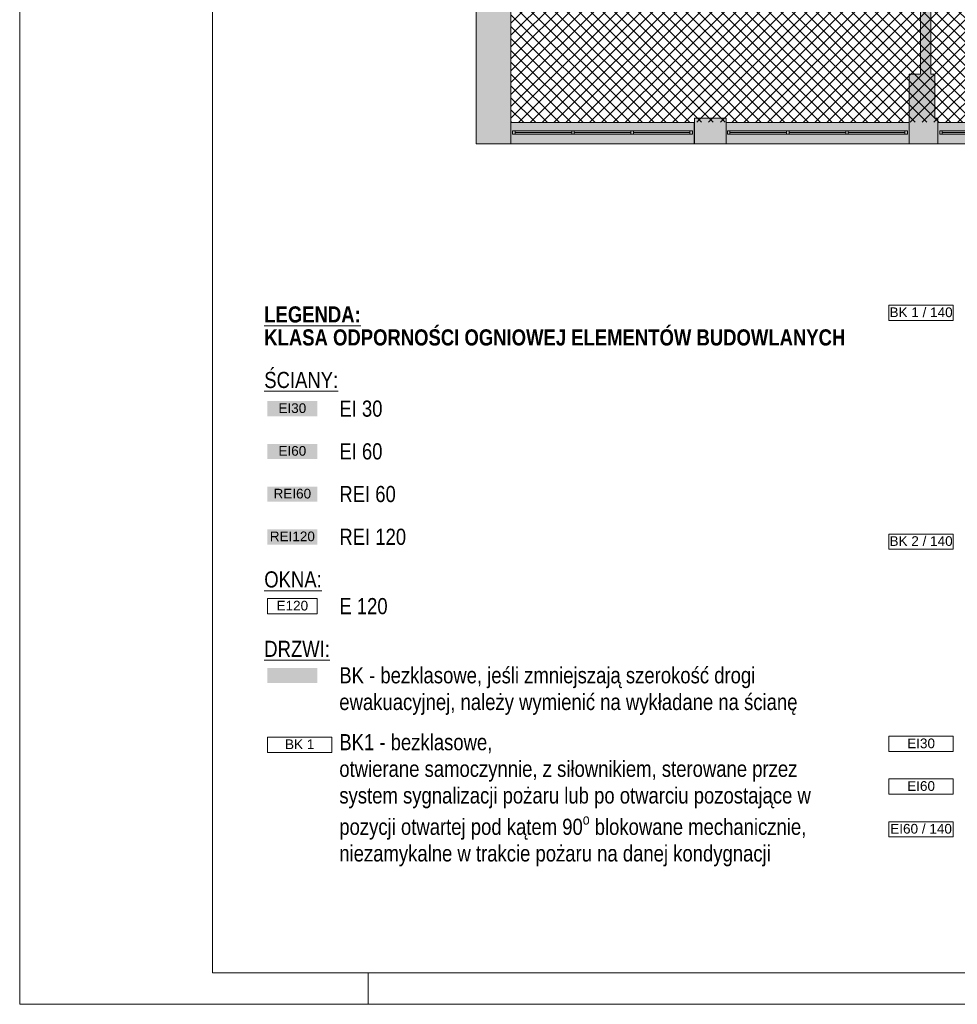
# Paper-space layout 'AP-11 STREFY POŻAROWE I EWAKUACJA - PIĘTRO 9' of a CAD drawing. Header units: millimetres. Extents: x 0 to 594, y 0 to 450.
# Tile 1 of 13: x 0 to 145, y 0 to 153. Entities that reach past the tile are written whole.
import ezdxf
from ezdxf.xclip import XClip

# ---------------------------------------------------------------- set-up
doc = ezdxf.new("R2010")
doc.units = ezdxf.units.MM
doc.header["$MEASUREMENT"] = 0
doc.header["$XCLIPFRAME"] = 0
for name, color, linetype, lineweight in [('A_Arkusz_Nr_pióra__1', 7, 'Continuous', 20), ('A_niewidoczne_Nr_pióra__1', 7, 'Continuous', 20), ('A_podkład_Nr_pióra__2', 8, 'Continuous', 13), ('A_ppoż proj_Nr_pióra__1', 7, 'Continuous', 20), ('A_ppoż proj_Nr_pióra__3', 30, 'Continuous', 13), ('A_ppoż proj_Nr_pióra__4', 94, 'Continuous', 18), ('A_ppoż proj_Nr_pióra__81', 2, 'Continuous', 5)]:
    doc.layers.add(name, color=color, linetype=linetype, lineweight=lineweight)
for name, color, linetype, lineweight, true_color in [('A_Arkusz_Nr_pióra__237', 7, 'Continuous', 5, 0x343434), ('A_podkład_Nr_pióra__254', 7, 'Continuous', 5, 0xfdfdfd), ('A_ppoż proj_Nr_pióra__70', 7, 'Continuous', 5, 0x65fe00), ('A_ppoż proj_Nr_pióra__71', 7, 'Continuous', 5, 0xcbfe65)]:
    doc.layers.add(name, color=color, linetype=linetype, lineweight=lineweight, true_color=true_color)
doc.layers.add('A_podrys', color=7, linetype='Continuous')
doc.styles.add('STYL_AUTOMATYCZNY_1', font='arial.ttf')
doc.styles.add('STYL_AUTOMATYCZNY_2', font='ARIALN.TTF')
doc.styles.add('STYL_AUTOMATYCZNY_5', font='ARIALN.TTF')

# ---------------------------------------------------------------- blocks, each defined once
blk = doc.blocks.new('Rysunek_1_1', base_point=(-1569.58, -182.91))
at = {"layer": 'A_podkład_Nr_pióra__254', "linetype": 'Continuous', "lineweight": 5, "true_color": 0xfdfdfd}
h = blk.add_hatch(color=7, dxfattribs=at)
h.paths.add_polyline_path([(70.72, 133.27), (539.52, 133.27), (539.52, 355.07), (203.12, 355.07), (203.12, 351.77), (203.17, 351.77), (203.17, 351.07), (203.77, 351.07), (203.77, 344.07), (203.77, 286.92), (269.37, 286.92), (372.12, 286.92), (514.02, 286.92), (520.91, 286.92), (533.82, 286.92), (533.82, 263.87), (514.02, 263.87), (514.02, 266.67), (486.32, 266.67), (486.32, 262.47), (471.82, 262.47), (471.82, 266.72), (401.12, 266.72), (401.12, 223.07), (372.12, 223.07), (372.12, 247.47), (371.32, 247.47), (371.32, 247.02), (370.32, 247.02), (370.32, 241.77), (363.67, 241.77), (363.02, 241.77), (363.02, 242.97), (359.62, 242.97), (359.62, 226.42), (346.82, 226.42), (346.82, 238.62), (348.42, 238.62), (348.42, 244.22), (345.32, 244.22), (345.32, 261.62), (370.32, 261.62), (370.32, 255.92), (371.32, 255.92), (371.32, 255.47), (372.12, 255.47), (372.12, 266.72), (296.52, 266.72), (296.52, 263.92), (248.98, 263.92), (248.98, 265.42), (245.88, 265.42), (245.88, 266.92), (203.77, 266.92), (203.72, 266.92), (203.32, 266.92), (203.32, 259.92), (207.72, 259.92), (207.72, 265.82), (215.12, 265.82), (215.12, 258.47), (215.52, 258.47), (215.52, 257.96), (215.58, 257.96), (215.58, 248.98), (215.52, 248.98), (215.52, 248.47), (215.12, 248.47), (215.12, 237.27), (215.52, 237.27), (215.52, 236.76), (215.58, 236.76), (215.58, 227.78), (215.52, 227.78), (215.52, 227.27), (215.12, 227.27), (215.12, 217.87), (214.89, 217.87), (214.89, 217.37), (214.89, 205.87), (215.12, 205.87), (215.12, 201.77), (203.32, 201.77), (169.12, 201.77), (169.12, 200.77), (168.57, 200.77), (168.57, 199.97), (169.12, 199.97), (169.77, 199.97), (169.77, 197.37), (171.77, 197.37), (171.77, 183.57), (161.07, 183.57), (161.07, 195.57), (161.07, 199.97), (161.57, 199.97), (161.57, 200.77), (161.07, 200.77), (161.07, 201.77), (149.37, 201.77), (149.37, 200.77), (141.37, 200.77), (141.37, 201.77), (88.38, 201.77, -0.025047), (88.42, 200.97), (80.92, 200.97), (80.92, 201.77), (76.12, 201.77), (76.12, 224.42), (123.82, 224.42), (123.82, 225.77), (138.22, 225.77), (138.22, 224.32), (142.27, 224.32), (142.27, 229.07), (165.52, 229.07), (165.52, 221.97), (169.72, 221.97), (169.72, 232.57), (168.87, 232.57), (168.87, 230.07), (165.27, 230.07), (165.27, 240.47), (168.87, 240.47), (168.87, 238.57), (169.72, 238.57), (169.72, 268.36), (169.14, 268.36), (168.55, 268.36), (168.55, 268.86), (167.97, 268.86), (167.97, 282.56), (167.97, 282.86), (168.57, 282.86), (168.57, 294.02), (175.94, 294.02), (181.14, 294.02), (182.17, 294.02), (182.17, 291.42), (184.77, 291.42), (184.77, 295.62), (184.77, 301.12), (184.76, 301.12), (178.39, 301.12), (173.77, 301.12), (173.77, 310.12), (173.77, 316.57), (173.77, 327.57), (173.77, 351.07), (174.77, 351.07), (174.77, 351.67), (174.77, 355.07), (70.72, 355.07)])
h.paths.add_polyline_path([(73.12, 268.72), (73.12, 286.32), (76.12, 286.32), (76.12, 294.02), (117.46, 294.02), (122.17, 294.02), (142.32, 294.02), (155.77, 294.02), (155.77, 294.82), (167.07, 294.82), (167.07, 268.36), (166.62, 268.36), (166.62, 260.02), (155.77, 260.02), (142.32, 260.02), (142.32, 264.32), (138.52, 264.32), (138.52, 262.52), (123.82, 262.52), (123.82, 264.22), (122.17, 264.22), (76.12, 264.22), (76.12, 268.72)], flags=0)
h.paths.add_polyline_path([(76.12, 351.77), (96.82, 351.77), (104.52, 351.77), (104.52, 351.07), (106.62, 351.07), (106.62, 321.72), (102.03, 321.72), (101.17, 320.86), (100.9, 320.59), (101.18, 320.31), (101.1, 320.22), (101.38, 319.94), (101.73, 320.29), (102.36, 320.92), (106.62, 320.92), (106.62, 319.32), (120.62, 319.32), (120.62, 318.82), (121.02, 318.82), (121.02, 318.94), (121.42, 318.94), (121.42, 319.32), (121.42, 320.12), (107.82, 320.12), (107.82, 351.07), (108.92, 351.07), (108.92, 351.77), (116.75, 351.77), (137.57, 351.77), (137.57, 351.07), (138.32, 351.07), (138.32, 344.07), (138.32, 329.62), (138.32, 318.62), (138.32, 302.32), (134.22, 302.32), (134.22, 295.62), (134.17, 295.62), (122.55, 295.62), (122.17, 295.62), (121.42, 295.62), (121.42, 302.72), (121.42, 309.32), (121.42, 309.7), (130.66, 309.7), (130.66, 310.1), (121.42, 310.1), (121.42, 309.7), (121.02, 309.7), (121.02, 309.82), (120.62, 309.82), (120.62, 309.32), (120.62, 302.72), (113.02, 302.72), (113.02, 304.72), (104.52, 304.72), (104.52, 302.72), (94.52, 302.72), (94.52, 313.08), (94.66, 313.22), (95.01, 313.58), (94.73, 313.86), (94.65, 313.77), (94.36, 314.06), (94.65, 314.34), (88.12, 320.87), (87.83, 320.59), (94.36, 314.06), (94.1, 313.79), (93.72, 313.41), (93.72, 302.72), (91.52, 302.72), (91.52, 302.32), (91.52, 295.22), (89.12, 295.22), (88.74, 295.22), (77.12, 295.22), (76.12, 295.22), (76.12, 325.82)], flags=0)
h.paths.add_polyline_path([(76.12, 200.17), (79.92, 200.17), (80.42, 200.17), (80.92, 200.17), (88.42, 200.17), (88.92, 200.17), (88.92, 195.97), (99.62, 195.97), (99.62, 177.87), (107.12, 177.87), (107.12, 161.87), (108.52, 161.87), (108.52, 179.27), (101.02, 179.27), (101.02, 186.97), (101.02, 195.97), (112.22, 195.97), (112.22, 200.37), (120.82, 200.37), (120.82, 196.37), (120.82, 191.37), (120.82, 184.27), (125.82, 184.27), (139.57, 184.27), (139.57, 144.07), (137.82, 144.07), (137.82, 137.27), (137.82, 136.57), (109.47, 136.57), (109.47, 137.27), (104.57, 137.27), (104.57, 136.57), (104.52, 136.57), (76.12, 136.57), (76.12, 166.77)], flags=0)
h.paths.add_polyline_path([(127.07, 191.57), (127.07, 196.37), (127.07, 199.22), (129.07, 199.22), (129.07, 199.97), (138.87, 199.97), (139.87, 199.97), (141.37, 199.97), (141.87, 199.97), (148.87, 199.97), (149.37, 199.97), (149.37, 195.57), (159.77, 195.57), (159.77, 183.57), (141.17, 183.57), (141.17, 188.37), (141.67, 188.37), (141.67, 192.57), (137.77, 192.57), (137.77, 191.57)], flags=0)
h.paths.add_polyline_path([(140.02, 329.62), (140.02, 344.07), (142.12, 344.07), (142.12, 351.07), (142.12, 351.77), (149.8, 351.77), (170.47, 351.77), (170.47, 351.07), (172.17, 351.07), (172.17, 327.57), (172.17, 316.57), (172.17, 310.12), (172.17, 301.12), (167.07, 301.12), (167.07, 295.62), (166.42, 295.62), (155.77, 295.62), (155.77, 302.32), (140.02, 302.32), (140.02, 318.62)], flags=0)
h.paths.add_polyline_path([(141.17, 144.07), (141.17, 178.77), (161.07, 178.77), (161.07, 182.17), (171.77, 182.17), (171.77, 171.17), (172.77, 171.17), (172.77, 170.67), (172.77, 162.67), (172.77, 162.17), (171.77, 162.17), (171.77, 137.27), (170.77, 137.27), (170.77, 136.57), (142.27, 136.57), (142.27, 137.27), (141.82, 137.27), (141.82, 144.07)], flags=0)
h.paths.add_polyline_path([(168.87, 241.47), (165.27, 241.47), (165.27, 259.02), (168.87, 259.02), (168.87, 256.72), (168.92, 256.72), (168.92, 242.62), (168.87, 242.62)], flags=0)
h.paths.add_polyline_path([(173.57, 170.17), (181.55, 170.17), (181.57, 170.17), (181.57, 170.67), (173.57, 170.67), (173.57, 171.17), (173.57, 197.37), (173.57, 199.97), (180.57, 199.97), (181.07, 199.97), (181.07, 200.77), (189.07, 200.77), (189.07, 199.97), (188.57, 199.97), (188.57, 191.99), (188.57, 191.97), (189.07, 191.97), (189.07, 199.97), (189.57, 199.97), (197.17, 199.97), (197.17, 195.72), (203.57, 195.72), (203.57, 188.42), (203.57, 144.17), (203.57, 137.27), (203.37, 137.27), (203.37, 136.57), (174.87, 136.57), (174.87, 137.27), (173.57, 137.27), (173.57, 162.17), (173.57, 162.67)], flags=0)
h.paths.add_polyline_path([(205.57, 344.07), (207.77, 344.07), (207.77, 351.06), (208.52, 351.07), (208.52, 351.77), (236.67, 351.77), (236.82, 351.77), (236.82, 351.07), (237.77, 351.07), (237.77, 312.77), (228.77, 312.77), (228.21, 312.27), (227.93, 312.01), (228.2, 311.72), (228.11, 311.63), (228.38, 311.34), (228.75, 311.67), (229.08, 311.97), (248.47, 311.97), (248.47, 311.47), (248.87, 311.47), (248.87, 311.59), (249.27, 311.59), (249.27, 312.77), (239.67, 312.77), (239.67, 344.07), (239.67, 351.07), (241.47, 351.07), (241.47, 351.77), (269.87, 351.77), (269.87, 351.07), (269.87, 344.07), (270.37, 344.07), (270.37, 312.77), (270.37, 300.52), (269.87, 300.52), (269.87, 296.42), (270.37, 296.42), (270.37, 288.72), (258.37, 288.72), (258.37, 291.02), (249.27, 291.02), (249.27, 300.52), (249.27, 302.35), (248.87, 302.35), (248.87, 302.47), (248.47, 302.47), (248.47, 301.97), (248.47, 293.12), (240.2, 293.12), (240.2, 295.1), (231.7, 295.1), (231.7, 293.12), (225.37, 293.12), (220.77, 293.12), (220.77, 302.12), (220.77, 304.46), (221.33, 304.97), (221.7, 305.3), (221.43, 305.6), (221.34, 305.52), (221.07, 305.82), (220.79, 305.56), (219.97, 304.82), (219.97, 293.12), (218.37, 293.12), (218.37, 288.72), (217.87, 288.72), (207.37, 288.72), (206.67, 288.72), (206.67, 296.42), (205.57, 296.42), (205.57, 300.52), (205.57, 313.82)], flags=0)
h.paths.add_polyline_path([(205.67, 188.37), (207.87, 188.37), (207.87, 195.47), (216.17, 195.47), (216.17, 197.67), (227.34, 197.67), (227.34, 200.97), (227.74, 200.97), (238.14, 200.97), (238.14, 158.82), (237.17, 158.82), (237.17, 155.02), (241.17, 155.02), (241.17, 157.57), (269.67, 157.57), (269.67, 155.02), (270.37, 155.02), (270.37, 137.07), (269.67, 137.07), (269.67, 136.07), (241.27, 136.07), (241.17, 136.07), (241.17, 137.07), (237.17, 137.07), (237.17, 136.07), (209.87, 136.07), (209.87, 137.07), (205.67, 137.07), (205.67, 155.02), (206.57, 155.02), (206.57, 158.82), (205.67, 158.82)], flags=0)
h.paths.add_polyline_path([(215.67, 201.77), (215.67, 221.97), (245.87, 221.97), (245.87, 223.17), (248.97, 223.17), (248.97, 224.07), (296.52, 224.07), (296.52, 221.32), (471.72, 221.32), (471.72, 225.94), (486.42, 225.94), (486.42, 221.32), (513.52, 221.32), (513.52, 224.27), (533.82, 224.27), (533.82, 201.92), (513.52, 201.92), (471.72, 201.92), (296.52, 201.92), (296.52, 201.77)], flags=0)
h.paths.add_polyline_path([(216.66, 248.47), (216.62, 248.47), (216.62, 258.47), (216.66, 258.47)], flags=0)
h.paths.add_polyline_path([(239.67, 184.81), (239.67, 195.47), (249.52, 195.47), (259.37, 195.47), (259.37, 200.77), (268.87, 200.77), (269.37, 200.77), (269.37, 195.47), (269.97, 195.47), (269.97, 192.72), (269.97, 188.82), (270.37, 188.82), (270.37, 158.82), (239.67, 158.82), (239.67, 172.89), (255.02, 172.89), (255.02, 174.14), (239.67, 174.14)], flags=0)
h.paths.add_polyline_path([(271.67, 200.32), (273.83, 200.32), (274.23, 200.32), (284.23, 200.32), (284.63, 200.32), (289.37, 200.32), (289.37, 195.52), (289.97, 195.52), (295.47, 195.52), (303.87, 195.52), (303.87, 158.82), (302.72, 158.82), (302.72, 155.02), (303.87, 155.02), (303.87, 137.07), (302.57, 137.07), (302.57, 136.07), (274.17, 136.07), (274.17, 137.07), (273.27, 137.07), (273.27, 155.02), (274.17, 155.02), (274.17, 158.82), (273.27, 158.82), (273.27, 188.82), (273.97, 188.82), (273.97, 192.72), (271.67, 192.72)], flags=0)
h.paths.add_polyline_path([(273.87, 300.52), (273.27, 300.52), (273.27, 344.07), (273.87, 344.07), (273.87, 351.06), (274.87, 351.07), (274.87, 351.77), (303.27, 351.77), (303.27, 351.07), (304.07, 351.07), (304.07, 312.77), (294.97, 312.77), (294.13, 312.01), (294.4, 311.72), (294.31, 311.63), (294.58, 311.34), (295.28, 311.97), (314.67, 311.97), (314.67, 311.47), (315.07, 311.47), (315.07, 311.59), (315.47, 311.59), (315.47, 312.77), (305.97, 312.77), (305.97, 351.07), (307.32, 351.07), (307.32, 351.77), (335.77, 351.77), (335.77, 351.07), (336.17, 351.07), (336.17, 344.07), (336.67, 344.07), (336.67, 300.52), (336.17, 300.52), (336.17, 296.42), (337.27, 296.42), (337.27, 288.72), (336.07, 288.72), (336.07, 298.72), (335.57, 298.72), (335.57, 298.71), (335.57, 288.72), (336.07, 288.72), (336.07, 287.92), (326.07, 287.92), (326.07, 288.72), (325.57, 288.72), (325.57, 292.72), (315.47, 292.72), (315.47, 302.35), (324.71, 302.35), (324.71, 302.75), (315.47, 302.75), (315.47, 302.35), (315.07, 302.35), (315.07, 302.47), (314.67, 302.47), (314.67, 292.72), (306.4, 292.72), (306.4, 294.72), (297.9, 294.72), (297.9, 292.74), (286.97, 292.72), (286.97, 304.46), (287.9, 305.3), (287.63, 305.6), (287.54, 305.52), (287.27, 305.82), (287.57, 306.09), (281.38, 312.94), (281.08, 312.67), (287.27, 305.82), (286.17, 304.82), (286.17, 292.72), (284.67, 292.72), (284.67, 288.72), (284.17, 288.72), (284.17, 287.92), (274.17, 287.92), (274.17, 288.72), (274.67, 288.72), (274.67, 298.71), (274.67, 298.72), (274.17, 298.72), (274.17, 288.72), (273.27, 288.72), (273.27, 296.42), (273.87, 296.42)], flags=0)
h.paths.add_polyline_path([(297.62, 242.32), (317.21, 242.32), (317.21, 226.52), (317.21, 223.12), (302.32, 223.12), (302.32, 226.52), (297.62, 226.52)], flags=0)
h.paths.add_polyline_path([(297.62, 261.82), (302.92, 261.82), (302.92, 264.92), (318.32, 264.92), (318.32, 261.82), (318.32, 261.72), (323.42, 261.72), (336.12, 261.72), (336.12, 259.92), (339.92, 259.92), (343.42, 259.92), (343.42, 249.22), (339.92, 249.22), (339.92, 243.92), (336.12, 243.92), (323.42, 243.92), (323.42, 243.32), (318.32, 243.32), (297.62, 243.32)], flags=0)
h.paths.add_polyline_path([(305.52, 195.52), (318.62, 195.52), (324.12, 195.52), (324.72, 195.52), (324.72, 200.32), (324.93, 200.32), (325.33, 200.32), (336.92, 200.32), (336.92, 192.42), (335.92, 192.42), (335.92, 188.52), (336.42, 188.52), (336.42, 158.82), (335.52, 158.82), (335.52, 155.02), (336.42, 155.02), (336.42, 137.07), (335.62, 137.07), (335.62, 136.07), (307.22, 136.07), (307.22, 137.07), (305.52, 137.07), (305.52, 155.02), (307.22, 155.02), (307.22, 158.82), (305.52, 158.82)], flags=0)
h.paths.add_polyline_path([(318.91, 242.32), (343.42, 242.32), (343.42, 228.32), (336.32, 228.32), (336.32, 223.12), (318.91, 223.12), (318.91, 228.32)], flags=0)
h.paths.add_polyline_path([(338.72, 200.32), (339.52, 200.32), (339.92, 200.32), (349.92, 200.32), (350.32, 200.32), (350.32, 196.02), (350.92, 196.02), (356.42, 196.02), (370.22, 196.02), (370.22, 158.82), (368.67, 158.82), (368.67, 155.02), (370.22, 155.02), (370.22, 137.07), (368.42, 137.07), (368.42, 136.07), (340.02, 136.07), (340.02, 137.07), (339.32, 137.07), (339.32, 155.02), (340.02, 155.02), (340.02, 158.82), (339.32, 158.82), (339.32, 188.52), (339.92, 188.52), (339.92, 192.42), (338.72, 192.42)], flags=0)
h.paths.add_polyline_path([(338.87, 288.72), (338.87, 296.42), (339.97, 296.42), (339.97, 300.52), (339.37, 300.52), (339.37, 344.07), (339.97, 344.07), (339.97, 351.77), (368.27, 351.77), (368.27, 351.07), (370.27, 351.07), (370.27, 292.72), (351.67, 292.72), (351.67, 288.72), (351.17, 288.72), (351.17, 298.72), (350.67, 298.72), (350.67, 298.71), (350.67, 288.72), (351.17, 288.72), (351.17, 287.92), (341.17, 287.92), (341.17, 288.72)], flags=0)
h.paths.add_polyline_path([(360.52, 223.02), (360.52, 240.87), (370.32, 240.87), (370.32, 235.82), (371.32, 235.82), (371.32, 227.92), (370.32, 227.92), (370.32, 225.02), (364.12, 225.02), (364.12, 223.02)], flags=0)
h.paths.add_polyline_path([(373.17, 158.82), (371.87, 158.82), (371.87, 196.02), (383.58, 196.02), (383.58, 190.52), (384.38, 190.52), (384.38, 197.72), (391.28, 197.72), (391.28, 200.58), (391.68, 200.58), (402.08, 200.58), (402.08, 200.32), (403.07, 200.32), (403.07, 192.42), (402.02, 192.42), (402.02, 188.52), (403.07, 188.52), (403.07, 158.82), (402.07, 158.82), (402.07, 155.02), (403.07, 155.02), (403.07, 137.07), (401.77, 137.07), (401.77, 136.07), (373.17, 136.07), (373.17, 137.07), (371.87, 137.07), (371.87, 155.02), (373.17, 155.02)], flags=0)
h.paths.add_polyline_path([(372.07, 339.57), (391.57, 339.57), (391.57, 341.37), (391.67, 341.37), (391.67, 340.82), (392.17, 340.82), (401.87, 340.82), (401.87, 341.37), (401.97, 341.37), (401.97, 287.52), (393.42, 287.52), (392.92, 287.52), (392.92, 303.32), (391.52, 303.32), (391.52, 288.32), (372.07, 288.32)], flags=0)
h.paths.add_polyline_path([(402.72, 228.12), (402.72, 260.12), (405.92, 260.12), (405.92, 264.32), (402.72, 264.32), (402.72, 265.12), (431.72, 265.12), (431.72, 261.72), (437.32, 261.72), (437.32, 259.32), (448.52, 259.32), (448.52, 228.52), (435.22, 228.52), (435.22, 222.92), (420.02, 222.92), (416.32, 222.92), (402.72, 222.92), (402.72, 224.12), (405.92, 224.12), (405.92, 228.12)], flags=0)
h.paths.add_polyline_path([(406.52, 288.72), (403.67, 288.72), (403.67, 296.42), (406.02, 296.42), (406.02, 300.52), (403.67, 300.52), (403.67, 339.57), (406.07, 339.57), (406.07, 351.07), (406.42, 351.07), (406.42, 351.77), (434.82, 351.77), (434.82, 351.07), (435.92, 351.07), (435.92, 312.87), (427.32, 312.87), (426.48, 312.11), (426.75, 311.82), (426.66, 311.73), (426.93, 311.44), (427.63, 312.07), (447.02, 312.07), (447.02, 311.57), (447.42, 311.57), (447.42, 311.69), (447.82, 311.69), (447.82, 312.87), (437.52, 312.87), (437.52, 344.07), (437.52, 351.07), (439.12, 351.07), (439.12, 351.77), (467.62, 351.77), (467.62, 351.07), (467.62, 344.07), (468.77, 344.07), (468.77, 312.87), (468.77, 300.42), (467.67, 300.42), (467.67, 296.32), (468.77, 296.32), (468.77, 288.72), (455.82, 288.72), (455.82, 292.82), (447.82, 292.82), (447.82, 300.42), (447.82, 302.45), (447.42, 302.45), (447.42, 302.57), (447.02, 302.57), (447.02, 292.82), (430.25, 292.82), (419.32, 292.82), (419.32, 304.56), (420.25, 305.4), (419.98, 305.7), (419.89, 305.62), (419.62, 305.92), (419.92, 306.19), (413.73, 313.04), (413.43, 312.77), (419.62, 305.92), (418.52, 304.92), (418.52, 292.82), (417.02, 292.82), (417.02, 288.72)], flags=0)
h.paths.add_polyline_path([(404.77, 155.02), (406.57, 155.02), (406.57, 158.82), (404.77, 158.82), (404.77, 188.52), (405.82, 188.52), (405.82, 192.42), (404.77, 192.42), (404.77, 200.32), (406.12, 200.32), (406.52, 200.32), (416.52, 200.32), (416.92, 200.32), (417.02, 200.32), (417.02, 196.02), (417.62, 196.02), (423.12, 196.02), (436.12, 196.02), (436.12, 158.82), (434.92, 158.82), (434.92, 155.02), (436.12, 155.02), (436.12, 137.07), (434.97, 137.07), (434.97, 136.07), (406.57, 136.07), (406.57, 137.07), (404.77, 137.07)], flags=0)
h.paths.add_polyline_path([(437.82, 155.02), (439.42, 155.02), (439.42, 158.82), (437.82, 158.82), (437.82, 196.22), (451.42, 196.22), (456.92, 196.22), (457.52, 196.22), (457.52, 200.32), (467.92, 200.32), (468.32, 200.32), (469.07, 200.32), (469.07, 192.42), (468.02, 192.42), (468.02, 188.52), (469.22, 188.52), (469.22, 158.82), (467.92, 158.82), (467.92, 155.02), (469.22, 155.02), (469.22, 137.07), (467.72, 137.07), (467.72, 136.07), (439.42, 136.07), (439.42, 137.07), (437.82, 137.07)], flags=0)
h.paths.add_polyline_path([(453.82, 248.02), (450.12, 248.02), (450.12, 265.12), (467.92, 265.12), (467.92, 244.72), (453.82, 244.72)], flags=0)
h.paths.add_polyline_path([(460.02, 222.92), (450.12, 222.92), (450.12, 243.32), (467.92, 243.32), (467.92, 222.92), (467.62, 222.92), (467.62, 221.92), (460.02, 221.92)], flags=0)
h.paths.add_polyline_path([(470.47, 315.42), (471.19, 315.42), (471.19, 315.97), (471.64, 315.97), (471.64, 306.87), (472.14, 306.87), (472.14, 306.88), (472.14, 315.97), (471.64, 315.97), (471.64, 316.57), (471.19, 316.57), (471.19, 316.92), (470.47, 316.92), (470.47, 344.07), (471.62, 344.07), (471.62, 351.06), (472.32, 351.07), (472.32, 351.77), (472.42, 351.77), (500.72, 351.77), (500.72, 351.07), (501.82, 351.07), (501.82, 336.02), (501.82, 316.92), (491.32, 316.92), (490.82, 316.92), (487.22, 316.92), (481.24, 316.92), (481.24, 316.57), (480.74, 316.57), (480.74, 315.97), (481.24, 315.97), (481.24, 315.42), (486.42, 315.42), (486.42, 305.92), (484.63, 305.92), (484.63, 288.72), (481.92, 288.72), (470.47, 288.72), (470.47, 296.32), (471.47, 296.32), (471.47, 300.42), (470.47, 300.42)], flags=0)
h.paths.add_polyline_path([(470.67, 200.32), (482.57, 200.32), (482.97, 200.32), (483.02, 200.32), (483.02, 195.72), (483.62, 195.72), (489.12, 195.72), (502.22, 195.72), (502.22, 158.82), (500.32, 158.82), (500.32, 155.02), (502.22, 155.02), (502.22, 137.07), (500.72, 137.07), (500.72, 136.07), (472.42, 136.07), (472.42, 137.07), (470.92, 137.07), (470.92, 155.02), (472.42, 155.02), (472.42, 158.82), (470.92, 158.82), (470.92, 188.52), (471.92, 188.52), (471.92, 192.42), (470.67, 192.42)], flags=0)
h.paths.add_polyline_path([(485.83, 292.72), (485.83, 304.42), (487.92, 304.42), (487.92, 315.42), (490.82, 315.42), (490.82, 316.12), (491.32, 316.12), (501.82, 316.12), (501.82, 304.42), (518.92, 304.42), (518.92, 292.72), (492.52, 292.72)], flags=0)
h.paths.add_polyline_path([(503.42, 327.82), (505.44, 327.82), (507.52, 327.82), (507.52, 331.52), (513.52, 331.52), (513.52, 333.22), (507.52, 333.22), (503.42, 333.22), (503.42, 351.07), (505.02, 351.07), (505.02, 351.77), (533.32, 351.77), (533.32, 318.62), (533.32, 288.72), (532.92, 288.72), (532.42, 288.72), (522.42, 288.72), (521.92, 288.72), (520.42, 288.72), (520.42, 305.52), (522.22, 305.52), (522.22, 309.72), (503.42, 309.72), (503.42, 318.91)], flags=0)
h.paths.add_polyline_path([(503.92, 178.92), (521.92, 178.92), (521.92, 200.32), (522.52, 200.32), (522.52, 201.12), (532.92, 201.12), (533.32, 201.12), (533.32, 158.82), (531.42, 158.82), (531.42, 155.02), (533.32, 155.02), (533.32, 137.07), (531.22, 137.07), (531.22, 136.07), (504.82, 136.07), (504.82, 137.07), (503.92, 137.07), (503.92, 155.02), (504.82, 155.02), (504.82, 158.82), (503.92, 158.82), (503.92, 161.27), (508.72, 161.27), (508.72, 165.77), (503.92, 165.77), (503.92, 169.37)], flags=0)
h.paths.add_polyline_path([(503.92, 195.72), (511.12, 195.72), (511.12, 201.12), (520.92, 201.12), (520.92, 183.32), (503.92, 183.32)], flags=0)
at = {"layer": 'A_ppoż proj_Nr_pióra__71', "linetype": 'Continuous', "lineweight": 5, "true_color": 0xcbfe65}
h = blk.add_hatch(dxfattribs=at)
h.set_pattern_fill('bloczki_betonowe_0001', color=71, style=0, pattern_type=2)
h.set_pattern_definition([(45, (-1569.5778, -182.9054), (-0.9192388, 0.9192388), []), (135, (-1569.5778, -182.9054), (0.9192388, 0.9192388), [])])
h.paths.add_polyline_path([(76.12, 224.32), (76.12, 136.62), (203.57, 136.62), (203.57, 201.77), (215.12, 201.77), (215.12, 265.82), (203.77, 265.82), (203.77, 355.07), (210.52, 355.07), (210.52, 439.37), (174.77, 439.37), (174.77, 351.82), (76.12, 351.82), (76.12, 264.22), (142.32, 264.22), (142.32, 260.02), (165.27, 260.02), (165.27, 229.12), (141.67, 229.12), (141.67, 224.32)])
at = {"layer": 'A_podkład_Nr_pióra__2', "color": 8, "linetype": 'Continuous', "lineweight": 13}
for p, q in [((70.72, 228.02), (70.72, 133.27)), ((76.12, 133.27), (76.12, 200.17)), ((139.57, 184.27), (139.57, 144.07)), ((141.17, 144.07), (141.17, 178.77)), ((137.82, 144.07), (137.82, 133.27)), ((139.57, 144.07), (137.82, 144.07)), ((141.82, 144.07), (141.17, 144.07)), ((141.82, 137.28), (141.82, 144.07)), ((109.47, 137.27), (104.57, 137.27)), ((104.57, 137.27), (104.57, 133.27)), ((109.47, 133.27), (109.47, 137.27)), ((142.27, 137.27), (141.82, 137.27)), ((142.27, 133.27), (142.27, 137.27)), ((104.57, 136.57), (76.12, 136.57)), ((104.52, 136.57), (104.52, 133.27)), ((137.82, 136.57), (109.47, 136.57)), ((170.77, 136.57), (142.27, 136.57)), ((104.27, 135.27), (76.37, 135.27)), ((76.37, 135.27), (76.37, 134.77)), ((76.37, 134.77), (104.27, 134.77)), ((76.77, 134.77), (76.77, 135.27)), ((85.54, 135.02), (76.77, 135.02)), ((85.54, 134.77), (85.54, 135.27)), ((85.94, 134.77), (85.94, 135.27)), ((94.7, 135.02), (85.94, 135.02)), ((94.7, 134.77), (94.7, 135.27)), ((95.1, 134.77), (95.1, 135.27)), ((103.87, 135.02), (95.1, 135.02)), ((103.87, 134.77), (103.87, 135.27)), ((104.27, 134.77), (104.27, 135.27)), ((137.57, 135.27), (109.67, 135.27)), ((109.67, 135.27), (109.67, 134.77)), ((109.67, 134.77), (137.57, 134.77)), ((110.07, 134.77), (110.07, 135.27)), ((118.84, 135.02), (110.07, 135.02)), ((118.84, 134.77), (118.84, 135.27)), ((119.24, 134.77), (119.24, 135.27)), ((128, 135.02), (119.24, 135.02)), ((128, 134.77), (128, 135.27)), ((128.4, 134.77), (128.4, 135.27)), ((137.17, 135.02), (128.4, 135.02)), ((137.17, 134.77), (137.17, 135.27)), ((137.57, 134.77), (137.57, 135.27)), ((170.47, 135.27), (142.57, 135.27)), ((142.57, 135.27), (142.57, 134.77)), ((142.57, 134.77), (170.47, 134.77)), ((142.97, 134.77), (142.97, 135.27)), ((151.74, 135.02), (142.97, 135.02)), ((70.72, 133.27), (539.52, 133.27))]:
    blk.add_line(p, q, dxfattribs=at)

psp = doc.layouts.new('AP-11 STREFY POŻAROWE I EWAKUACJA - PIĘTRO 9')

# ---------------------------------------------------------------- hatches: boundary and pattern name
at = {"layer": 'A_ppoż proj_Nr_pióra__3', "linetype": 'Continuous', "lineweight": 0, "true_color": 0x3f2000}
psp.add_hatch(color=38, dxfattribs=at).paths.add_polyline_path([(38.4, 71.22), (46.1, 71.22), (46.1, 73.58), (38.4, 73.58)])
at = {"layer": 'A_ppoż proj_Nr_pióra__4', "linetype": 'Continuous', "lineweight": 0, "true_color": 0x002000}
psp.add_hatch(color=98, dxfattribs=at).paths.add_polyline_path([(38.4, 77.84), (46.1, 77.84), (46.1, 80.2), (38.4, 80.2)])
at = {"layer": 'A_ppoż proj_Nr_pióra__70', "linetype": 'Continuous', "lineweight": 0, "true_color": 0x193f00}
psp.add_hatch(color=88, dxfattribs=at).paths.add_polyline_path([(38.4, 84.46), (46.1, 84.46), (46.1, 86.81), (38.4, 86.81)])
at = {"layer": 'A_ppoż proj_Nr_pióra__81', "linetype": 'Continuous', "lineweight": 0, "true_color": 0x3f3f00}
for points in [[(38.4, 91.07), (46.1, 91.07), (46.1, 93.43), (38.4, 93.43)], [(38.4, 49.75), (46.1, 49.75), (46.1, 52.11), (38.4, 52.11)]]:
    psp.add_hatch(color=48, dxfattribs=at).paths.add_polyline_path(points)

# ---------------------------------------------------------------- linework, layer by layer
at = {"layer": 'A_Arkusz_Nr_pióra__1', "color": 7, "linetype": 'Continuous', "lineweight": 20}
for p in [(29.9, 445.1), (589.1, 4.9)]:
    psp.add_line(p, (29.9, 4.9), dxfattribs=at)
at = {"layer": 'A_Arkusz_Nr_pióra__1', "color": 7, "linetype": 'Continuous', "lineweight": 20, "flags": 128}
psp.add_lwpolyline([(0, 450), (594, 450), (594, 0), (0, 0)], close=True, dxfattribs=at)
at = {"layer": 'A_Arkusz_Nr_pióra__237', "color": 250, "linetype": 'Continuous', "lineweight": 5, "true_color": 0x343434}
psp.add_line((54, 0), (54, 4.9), dxfattribs=at)
at = {"layer": 'A_ppoż proj_Nr_pióra__1', "color": 7, "linetype": 'Continuous', "lineweight": 20, "flags": 128}
for points in [[(134.68, 108.29), (144.67, 108.29), (144.67, 105.93), (134.68, 105.93)], [(134.68, 72.84), (144.67, 72.84), (144.67, 70.49), (134.68, 70.49)], [(38.4, 62.84), (46.1, 62.84), (46.1, 60.49), (38.4, 60.49)], [(38.4, 41.37), (48.38, 41.37), (48.38, 39.02), (38.4, 39.02)], [(134.68, 41.52), (144.67, 41.52), (144.67, 39.16), (134.68, 39.16)], [(134.68, 34.9), (144.67, 34.9), (144.67, 32.55), (134.68, 32.55)], [(134.68, 28.28), (144.67, 28.28), (144.67, 25.93), (134.68, 25.93)]]:
    psp.add_lwpolyline(points, close=True, dxfattribs=at)

# ---------------------------------------------------------------- block references
at = {"layer": 'A_podrys', "color": 37, "linetype": 'Continuous', "lineweight": 5, "true_color": 0x656532}
ref = psp.add_blockref('Rysunek_1_1', (-1569.58, -182.91), dxfattribs=at)
XClip(ref).set_block_clipping_path([(30.1094372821, 102.0072376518), (554.9170298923, 445.1)])

# ---------------------------------------------------------------- texts
at = {"layer": 'A_niewidoczne_Nr_pióra__1', "color": 7, "linetype": 'Continuous', "lineweight": 20, "insert": (37.9, 105.06), "char_height": 2.5, "attachment_point": 4, "line_spacing_factor": 0.854756, "style": 'STYL_AUTOMATYCZNY_5'}
psp.add_mtext('\\A1;{\\pql;\\fArial Narrow|b1|i0|c238|p0;\\L\\W1.000000;\\LLEGENDA:\\P\\pql;\\fArial Narrow|b1|i0|c238|p0;\\l\\W1.000000;\\lKLASA ODPORNOŚCI OGNIOWEJ ELEMENTÓW BUDOWLANYCH}', dxfattribs=at)
at = {"layer": 'A_niewidoczne_Nr_pióra__1', "color": 7, "linetype": 'Continuous', "lineweight": 20, "char_height": 2.5, "attachment_point": 4, "style": 'STYL_AUTOMATYCZNY_2'}
for s, insert in [('\\A1;{\\pql;\\fArial Narrow|b0|i0|c238|p0;\\L\\W1.000000;\\LŚCIANY:}', (37.9, 96.69)), ('\\A1;{\\pql;\\fArial Narrow|b0|i0|c238|p0;\\W1.000000;EI 30}', (49.53, 92.25)), ('\\A1;{\\pql;\\fArial Narrow|b0|i0|c238|p0;\\W1.000000;EI 60}', (49.53, 85.63)), ('\\A1;{\\pql;\\fArial Narrow|b0|i0|c238|p0;\\W1.000000;REI 60}', (49.53, 79.02)), ('\\A1;{\\pql;\\fArial Narrow|b0|i0|c238|p0;\\W1.000000;REI 120}', (49.53, 72.4)), ('\\A1;{\\pql;\\fArial Narrow|b0|i0|c238|p0;\\L\\W1.000000;\\LOKNA:}', (37.9, 65.8)), ('\\A1;{\\pql;\\fArial Narrow|b0|i0|c238|p0;\\W1.000000;E 120}', (49.53, 61.66)), ('\\A1;{\\pql;\\fArial Narrow|b0|i0|c238|p0;\\L\\W1.000000;\\LDRZWI:}', (37.9, 55.06))]:
    psp.add_mtext(s, dxfattribs=dict(at, insert=insert))
at = {"layer": 'A_niewidoczne_Nr_pióra__1', "color": 7, "linetype": 'Continuous', "lineweight": 20, "char_height": 2.5, "width": 79.714, "attachment_point": 4, "style": 'STYL_AUTOMATYCZNY_2'}
for s, insert, line_spacing_factor in [('\\A1;{\\pql;\\fArial Narrow|b0|i0|c238|p0;\\W1.000000;BK - bezklasowe, jeśli zmniejszają szerokość drogi ewakuacyjnej, należy wymienić na wykładane na ścianę}', (49.53, 48.52), 0.992932), ('\\A1;{\\pql;\\fArial Narrow|b0|i0|c238|p0;\\W1.000000;BK1 - bezklasowe,\\P\\pql;\\fArial Narrow|b0|i0|c238|p0;\\W1.000000;otwierane samoczynnie, z siłownikiem, sterowane przez system sygnalizacji pożaru lub po otwarciu pozostające w pozycji otwartej pod kątem 90\\fArial Narrow|b0|i0|c238|p0;\\W1.000000;\\A1{\\H.66x;\\So^  ;}\\fArial Narrow|b0|i0|c238|p0;\\W1.000000; blokowane mechanicznie, niezamykalne w trakcie pożaru na danej kondygnacji}', (49.53, 31.61), 0.989796)]:
    psp.add_mtext(s, dxfattribs=dict(at, insert=insert, line_spacing_factor=line_spacing_factor))
at = {"layer": 'A_ppoż proj_Nr_pióra__1', "color": 7, "linetype": 'Continuous', "lineweight": 20, "char_height": 1.5, "attachment_point": 5, "style": 'STYL_AUTOMATYCZNY_1'}
for s, insert in [('\\A1;{\\pqc;\\fArial|b0|i0|c238|p0;\\W1.000000;BK 1 / 140}', (139.68, 107.18)), ('\\A1;{\\pqc;\\fArial|b0|i0|c238|p0;\\W1.000000;EI30}', (42.25, 92.33)), ('\\A1;{\\pqc;\\fArial|b0|i0|c238|p0;\\W1.000000;EI60}', (42.25, 85.71)), ('\\A1;{\\pqc;\\fArial|b0|i0|c238|p0;\\W1.000000;REI60}', (42.25, 79.09)), ('\\A1;{\\pqc;\\fArial|b0|i0|c238|p0;\\W1.000000;REI120}', (42.25, 72.47)), ('\\A1;{\\pqc;\\fArial|b0|i0|c238|p0;\\W1.000000;BK 2 / 140}', (139.68, 71.74)), ('\\A1;{\\pqc;\\fArial|b0|i0|c238|p0;\\W1.000000;E120}', (42.25, 61.74)), ('\\A1;{\\pqc;\\fArial|b0|i0|c238|p0;\\W1.000000;EI30}', (139.68, 40.41)), ('\\A1;{\\pqc;\\fArial|b0|i0|c238|p0;\\W1.000000;BK 1}', (43.39, 40.28)), ('\\A1;{\\pqc;\\fArial|b0|i0|c238|p0;\\W1.000000;EI60}', (139.68, 33.8)), ('\\A1;{\\pqc;\\fArial|b0|i0|c238|p0;\\W1.000000;EI60 / 140}', (139.68, 27.18))]:
    psp.add_mtext(s, dxfattribs=dict(at, insert=insert))

doc.saveas('drawing.dxf')
